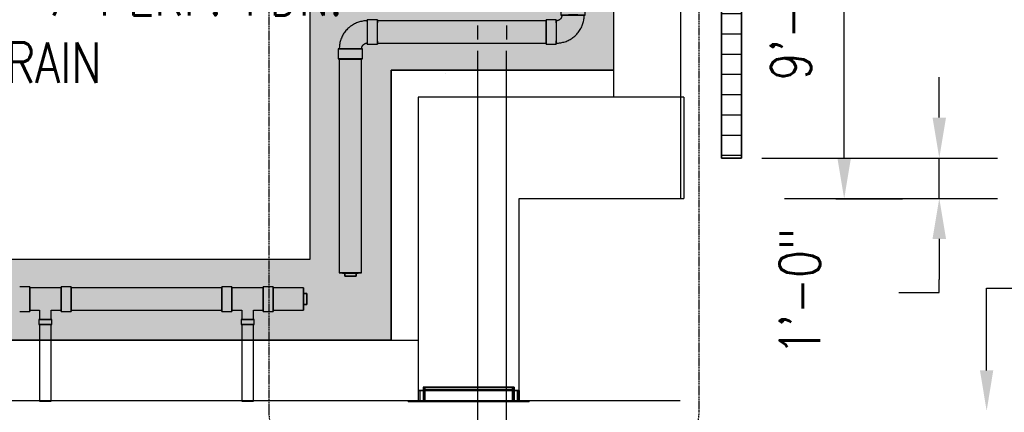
# Model space of a CAD drawing. Header units: inches. Extents: x -783 to 21281, y 0 to 3129.
# Tile 4 of 32: x 53 to 345, y 830 to 946. Entities that reach past the tile are written whole.
import ezdxf
from ezdxf import colors
from ezdxf.entities.mleader import LeaderData, LeaderLine
from ezdxf.math import Vec2, Vec3

# ---------------------------------------------------------------- set-up
doc = ezdxf.new("R2010")
doc.units = ezdxf.units.IN
doc.header["$MEASUREMENT"] = 0
doc.linetypes.add('Dash', pattern=[0.25, 0.125, -0.125])
for name, color, linetype in [('A-DETL-THIN', 151, 'Continuous'), ('M-EQPM', 50, 'Continuous'), ('P-PIPE', 3, 'Continuous'), ('S-ANNO-DIMS', 1, 'Continuous'), ('S-ANNO-NOTE', 2, 'Continuous'), ('S-ANNO-SYMB', 2, 'Continuous')]:
    doc.layers.add(name, color=color, linetype=linetype)
doc.layers.add('A-WALL-PATT', color=9, linetype='Continuous', true_color=0x808080)
doc.styles.add('Annotative', font='romans.shx', dxfattribs={"width": 0.8, "height": 0.125})
doc.dimstyles.new('Annotative', dxfattribs={"dimscale": 0, "dimtxt": 0.125, "dimasz": 0.125, "dimexe": 0.18, "dimexo": 0.0625, "dimgap": 0.09, "dimtad": 1, "dimdec": 3, "dimzin": 3, "dimdsep": 46, "dimlunit": 4, "dimtxsty": 'Annotative', "dimcen": 0.09, "dimclrt": 2, "dimazin": 2, "dimtfac": 1, "dimtdec": 3, "dimtmove": 0, "dimatfit": 0, "dimfxl": 1, "dimtfill": 1, "dimfrac": 2, "dimtolj": 1, "dimtzin": 0, "dimarcsym": 0})
pattern_1 = [(228.0127875, (0.72, 1), (-8, -9), [0.134536, -13.31908805]), (184.9697407, (0.63, 0.9), (12, 1), [0.230868, -22.85592476]), (132.510447, (0.4, 0.88), (10, -11), [0.162788, -16.1160326]), (267.273689, (0.01, 0.63), (1, 20), [0.210238, -20.81355804]), (292.8336542, (0, 0.42), (-5, 12), [0.206155, -20.40937313]), (357.273689, (0.08, 0.23), (-20, 1), [0.210238, -20.81355804]), (37.6942405, (0.29, 0.22), (-13, -10), [0.278029, -27.52484855]), (72.2553284, (0.51, 0.39), (7, 22), [0.262488, -25.9863215]), (121.4295656, (0.59, 0.64), (-8, 13), [0.21095, -20.8840731]), (175.2363583, (0.48, 0.82), (11, -1), [0.240832, -11.80076258]), (222.3974378, (0.24, 0.84), (-12, -11), [0.311448, -30.833375]), (138.814075, (1, 0.62), (-7, 6), [0.106301, -10.5238448]), (171.4692344, (0.92, 0.69), (13, -2), [0.202237, -20.0215114]), (225, (0.72, 0.72), (-1e-16, -1), [0.141421, -1.27279256]), (203.1985905, (0.65, 0.84), (5, 2), [0.076158, -7.5396151]), (291.8014095, (0.58, 0.81), (-1, 3), [0.107703, -5.2774618]), (30.9637565, (0.62, 0.71), (3, 2), [0.174929, -5.6560229]), (161.565051, (0.77, 0.8), (2, -1), [0.126491, -3.03578666]), (16.3895403, (0, 0.81), (10, 3), [0.1772, -17.54284515]), (70.346176, (0.17, 0.86), (-4, -11), [0.148661, -14.71740775]), (293.1985905, (0.77, 1), (-2, 5), [0.152315, -7.4634581]), (343.6104597, (0.83, 0.86), (-10, 3), [0.1772, -17.54284515]), (339.443955, (0, 0.19), (-5, 2), [0.17088, -8.37312375]), (294.7751406, (0.16, 0.13), (-5, 11), [0.143178, -14.17464306]), (66.8014095, (0.78, 0), (2, 5), [0.152315, -7.4634581]), (17.3540246, (0.84, 0.14), (-13, -4), [0.167631, -16.5954236]), (69.443955, (0.29, 0), (-2, -5), [0.08544, -8.45856375]), (101.3099325, (0.72, 0), (-1, 4), [0.05099, -5.0480295]), (165.9637565, (0.71, 0.05), (3, -1), [0.206155, -3.91695063]), (186.009006, (0.51, 0.1), (10, 1), [0.19105, -18.91392317]), (303.690068, (0.62, 0.62), (-1, 2), [0.144222, -3.46132928]), (353.1572266, (0.7, 0.5), (17, -2), [0.251794, -24.92756262]), (60.945396, (0.95, 0.47), (-4, -7), [0.102956, -10.19267414]), (90, (1, 0.56), (-1, 1), [0.06, -0.94]), (120.2564372, (0.49, 0.13), (4, -7), [0.138924, -13.75352]), (48.0127875, (0.42, 0.25), (8, 9), [0.269072, -13.18455205]), (0, (0.6, 0.45), (1, 1), [0.26, -0.74]), (325.3048465, (0.86, 0.45), (10, -7), [0.158114, -15.6532743]), (254.054604, (0.99, 0.36), (-1, -4), [0.145602, -7.1345079]), (207.6459754, (0.95, 0.22), (-19, -10), [0.237065, -23.46947418]), (175.4260787, (0.74, 0.11), (-13, 1), [0.250799, -24.8290734])]

# ---------------------------------------------------------------- blocks, each defined once
blk = doc.blocks.new('Bend - PVC - Sch 40 - DWV_USACE - Standard-1140917-00_SP_Foundation Drainage Plan-TO FDN_DOC')
at = {"layer": 'P-PIPE'}
for p, q in [((158.99, 946.17), (155.99, 946.17)), ((155.99, 938.96), (158.99, 938.96)), ((147.39, 937.56), (147.39, 934.56)), ((154.6, 934.56), (154.6, 937.56))]:
    blk.add_line(p, q, dxfattribs=at)
at = {"layer": 'P-PIPE', "flags": 128}
for points in [[(155.99, 945.88), (155.66, 945.87), (155.33, 945.85), (155, 945.82), (154.67, 945.77), (154.34, 945.71), (154.02, 945.64), (153.69, 945.55), (153.38, 945.45), (153.06, 945.34), (152.75, 945.22), (152.45, 945.08), (152.15, 944.94), (151.86, 944.78), (151.58, 944.61), (151.3, 944.42), (151.03, 944.23), (150.76, 944.03), (150.51, 943.81)], [(150.11, 943.44), (149.88, 943.2), (149.66, 942.95), (149.45, 942.69), (149.25, 942.43), (149.06, 942.16), (148.88, 941.87), (148.72, 941.59), (148.56, 941.29), (148.42, 940.99), (148.29, 940.69), (148.17, 940.38), (148.06, 940.06), (147.97, 939.74), (147.89, 939.42), (147.82, 939.09), (147.77, 938.77), (147.73, 938.44), (147.7, 938.11), (147.68, 937.77), (147.68, 937.56)], [(150.49, 943.79), (150.26, 943.59), (150.11, 943.44)], [(154.3, 937.56), (154.31, 937.63), (154.31, 937.7), (154.32, 937.77), (154.33, 937.83), (154.34, 937.9), (154.35, 937.96), (154.37, 938.03), (154.39, 938.09), (154.41, 938.16), (154.44, 938.22), (154.46, 938.28), (154.49, 938.34), (154.53, 938.4), (154.56, 938.46), (154.6, 938.52), (154.64, 938.57), (154.68, 938.62), (154.72, 938.68), (154.77, 938.73), (154.8, 938.76)], [(154.8, 938.76), (154.85, 938.8), (154.9, 938.85), (154.95, 938.89), (155, 938.93), (155.06, 938.97), (155.12, 939.01), (155.17, 939.04), (155.22, 939.06)], [(155.23, 939.07), (155.3, 939.1), (155.36, 939.13), (155.42, 939.15), (155.48, 939.17), (155.55, 939.19), (155.61, 939.21), (155.68, 939.22), (155.75, 939.23), (155.81, 939.24), (155.88, 939.25), (155.95, 939.25), (155.99, 939.25)]]:
    blk.add_lwpolyline(points, dxfattribs=at)
at = {"layer": 'P-PIPE'}
for centre, major_axis, start_param, end_param in [((155.99, 942.56), (0, 3.6), 0.010416, 3.152008), ((155.99, 942.56), (0, 3.31), 0.010416, 3.152008), ((155.99, 942.56), (0, 3.6), 3.152008, 6.293601), ((155.99, 942.56), (0, 3.31), 3.152008, 6.293601), ((158.99, 942.56), (0, 3.6), 0.010416, 3.152008), ((158.99, 942.56), (0, 3.6), 3.152008, 6.293601), ((150.99, 937.56), (3.6, 0), 3.131177, 6.27277), ((150.99, 937.56), (3.6, 0), 6.27277, 9.414362), ((150.99, 937.56), (3.31, 0), 3.131177, 6.27277), ((150.99, 937.56), (3.31, 0), 6.27277, 9.414362), ((150.99, 934.56), (3.6, 0), 3.131177, 6.27277), ((150.99, 934.56), (3.6, 0), 6.27277, 9.414362)]:
    blk.add_ellipse(centre, major_axis=major_axis, ratio=0.010416, start_param=start_param, end_param=end_param, dxfattribs=at)
blk = doc.blocks.new('Bend - PVC - Sch 40 - DWV_USACE - Standard-V13-00_SP_Foundation Drainage Plan-TO FDN_DOC')
at = {"layer": 'P-PIPE'}
for p, q in [((220.47, 950.56), (220.47, 947.56)), ((227.68, 947.56), (227.68, 950.56)), ((219.08, 946.17), (216.08, 946.17)), ((216.08, 938.96), (219.08, 938.96))]:
    blk.add_line(p, q, dxfattribs=at)
at = {"layer": 'P-PIPE', "flags": 128}
for points in [[(220.76, 947.49), (220.76, 947.43), (220.75, 947.36), (220.74, 947.29), (220.73, 947.23), (220.72, 947.16), (220.7, 947.1), (220.68, 947.03), (220.66, 946.97), (220.63, 946.91), (220.6, 946.84), (220.57, 946.78), (220.54, 946.72), (220.51, 946.67), (220.47, 946.61), (220.43, 946.55), (220.39, 946.5), (220.35, 946.45), (220.3, 946.4), (220.27, 946.37)], [(224.96, 941.68), (225.19, 941.92), (225.41, 942.17), (225.62, 942.43), (225.82, 942.7), (226.01, 942.97), (226.18, 943.25), (226.35, 943.54), (226.51, 943.83), (226.65, 944.13), (226.78, 944.44), (226.9, 944.75), (227.01, 945.06), (227.1, 945.38), (227.18, 945.71), (227.25, 946.03), (227.3, 946.36), (227.34, 946.69), (227.37, 947.02), (227.39, 947.35), (227.39, 947.56)], [(220.27, 946.37), (220.22, 946.32), (220.17, 946.28), (220.12, 946.24), (220.07, 946.19), (220.01, 946.16), (219.95, 946.12), (219.89, 946.09), (219.83, 946.05), (219.77, 946.03), (219.71, 946), (219.65, 945.97), (219.58, 945.95), (219.52, 945.93), (219.45, 945.92), (219.39, 945.9), (219.32, 945.89), (219.26, 945.88), (219.19, 945.88), (219.12, 945.88), (219.08, 945.88)], [(219.08, 939.25), (219.41, 939.26), (219.74, 939.28), (220.07, 939.31), (220.4, 939.36), (220.73, 939.42), (221.05, 939.49), (221.37, 939.57), (221.69, 939.67), (222.01, 939.78), (222.31, 939.91), (222.62, 940.04), (222.92, 940.19), (223.21, 940.35), (223.49, 940.52), (223.77, 940.7), (224.04, 940.9), (224.3, 941.1), (224.56, 941.31), (224.8, 941.54), (224.96, 941.68)]]:
    blk.add_lwpolyline(points, dxfattribs=at)
at = {"layer": 'P-PIPE'}
for centre, major_axis, start_param, end_param in [((224.08, 950.56), (3.6, 0), 3.131177, 6.27277), ((224.08, 950.56), (3.6, 0), 6.27277, 9.414362), ((224.08, 947.56), (3.6, 0), 3.131177, 6.27277), ((224.08, 947.56), (3.6, 0), 6.27277, 9.414362), ((224.08, 947.56), (3.31, 0), 3.131177, 6.27277), ((224.08, 947.56), (3.31, 0), 6.27277, 9.414362), ((216.08, 942.56), (0, 3.6), 0.010416, 3.152008), ((216.08, 942.56), (0, 3.6), 3.152008, 6.293601), ((219.08, 942.56), (0, 3.6), 0.010416, 3.152008), ((219.08, 942.56), (0, 3.31), 0.010416, 3.152008), ((219.08, 942.56), (0, 3.6), 3.152008, 6.293601), ((219.08, 942.56), (0, 3.31), 3.152008, 6.293601)]:
    blk.add_ellipse(centre, major_axis=major_axis, ratio=0.010416, start_param=start_param, end_param=end_param, dxfattribs=at)
blk = doc.blocks.new('Plug - PVC - Sch 40 - DWV_USACE - Standard-1073404-00_SP_Foundation Drainage Plan-TO FDN_DOC')
at = {"layer": 'P-PIPE'}
for p, q in [((152.65, 871.17), (149.34, 871.17)), ((149.34, 871.17), (149.34, 870.17)), ((149.34, 871.13), (149.34, 871.17)), ((149.34, 870.13), (149.34, 871.13)), ((149.34, 871.13), (152.65, 871.13)), ((152.65, 870.17), (152.65, 871.17)), ((152.65, 871.13), (152.65, 871.17)), ((152.65, 871.13), (152.65, 870.13)), ((149.34, 870.17), (152.65, 870.17)), ((149.34, 870.13), (149.34, 870.17)), ((152.65, 870.13), (149.34, 870.13)), ((152.65, 870.17), (152.65, 870.13))]:
    blk.add_line(p, q, dxfattribs=at)
blk = doc.blocks.new('Plug - PVC - Sch 40 - DWV_USACE - Standard-V18-00_SP_Foundation Drainage Plan-TO FDN_DOC')
at = {"layer": 'P-PIPE'}
for p, q in [((1, 1.65625), (0, 1.65625)), ((0, 1.65625), (0, -1.65625)), ((0, -1.65625), (0, 1.65625)), ((0, 1.65625), (1, 1.65625)), ((1, -1.65625), (1, 1.65625)), ((1, 1.65625), (1, -1.65625)), ((0, -1.65625), (1, -1.65625)), ((1, -1.65625), (0, -1.65625))]:
    blk.add_line(p, q, dxfattribs=at)
blk = doc.blocks.new('Mechanical_Box_H_rvt-1-00_SP_Foundation Drainage Plan-TO FDN_DOC')
at = {"layer": 'A-DETL-THIN'}
for p, q in [((261.08, 1481.16), (261.08, 905.21)), ((261.08, 905.21), (261.08, 1481.16)), ((267.08, 905.21), (267.08, 1475.16)), ((267.08, 1475.16), (267.08, 905.21)), ((261.08, 905.21), (261.08, 905.16)), ((261.08, 905.16), (261.08, 905.21)), ((261.08, 905.16), (267.08, 905.16)), ((267.08, 905.16), (261.08, 905.16)), ((267.08, 905.16), (267.08, 905.21)), ((267.08, 905.21), (267.08, 905.16))]:
    blk.add_line(p, q, dxfattribs=at)
at = {"layer": 'P-PIPE'}
for p, q in [((209.06, 945.88), (159.01, 945.88)), ((188.72, 944.43), (188.72, 940.36)), ((197.34, 944.43), (197.34, 940.36)), ((159.01, 939.25), (209.06, 939.25)), ((188.72, 936.96), (188.72, 713.98)), ((197.34, 713.98), (197.34, 936.96)), ((147.68, 934.56), (147.68, 871.11)), ((154.3, 871.11), (154.3, 934.56)), ((55.83, 867.01), (52.83, 867.01)), ((55.83, 859.71), (55.83, 867.01)), ((55.83, 867.01), (55.83, 859.71)), ((55.83, 863.36), (55.83, 866.67)), ((55.83, 866.67), (55.83, 863.36)), ((65.09, 866.67), (55.83, 866.67)), ((55.83, 860.04), (55.83, 866.67)), ((55.83, 866.67), (55.83, 860.04)), ((68.09, 867.01), (65.09, 867.01)), ((65.09, 859.71), (65.09, 867.01)), ((65.09, 867.01), (65.09, 859.71)), ((65.09, 860.04), (65.09, 866.67)), ((65.09, 866.67), (65.09, 860.04)), ((65.09, 863.36), (65.09, 866.67)), ((65.09, 866.67), (65.09, 863.36)), ((68.09, 859.71), (68.09, 867.01)), ((68.09, 867.01), (68.09, 859.71)), ((112.83, 866.67), (68.09, 866.67)), ((115.83, 867.01), (112.83, 867.01)), ((112.83, 859.71), (112.83, 867.01)), ((112.83, 867.01), (112.83, 859.71)), ((112.83, 863.36), (112.83, 866.67)), ((112.83, 866.67), (112.83, 863.36)), ((115.83, 859.71), (115.83, 867.01)), ((115.83, 867.01), (115.83, 859.71)), ((125.09, 866.67), (115.83, 866.67)), ((115.83, 860.04), (115.83, 866.67)), ((115.83, 866.67), (115.83, 860.04)), ((128.09, 867.01), (125.09, 867.01)), ((125.09, 859.71), (125.09, 867.01)), ((125.09, 867.01), (125.09, 859.71)), ((125.09, 860.04), (125.09, 866.67)), ((125.09, 866.67), (125.09, 860.04)), ((128.09, 859.71), (128.09, 867.01)), ((128.09, 867.01), (128.09, 859.71)), ((137.09, 866.67), (128.09, 866.67)), ((128.09, 866.67), (128.09, 863.36)), ((128.09, 863.36), (128.09, 866.67)), ((137.09, 866.67), (137.09, 863.36)), ((137.09, 863.36), (137.09, 866.67)), ((55.83, 860.05), (55.83, 863.36)), ((55.83, 863.36), (55.83, 860.05)), ((65.09, 860.05), (65.09, 863.36)), ((65.09, 863.36), (65.09, 860.05)), ((112.83, 860.05), (112.83, 863.36)), ((112.83, 863.36), (112.83, 860.05)), ((128.09, 863.36), (128.09, 860.05)), ((128.09, 860.05), (128.09, 863.36)), ((137.09, 863.36), (137.09, 860.05)), ((137.09, 860.05), (137.09, 863.36)), ((52.83, 859.71), (55.83, 859.71)), ((55.83, 860.04), (58.71, 860.04)), ((58.71, 860.04), (58.71, 857.3)), ((62.21, 860.04), (65.09, 860.04)), ((62.21, 857.3), (62.21, 860.04)), ((65.09, 859.71), (68.09, 859.71)), ((68.09, 860.05), (112.83, 860.05)), ((112.83, 859.71), (115.83, 859.71)), ((115.83, 860.04), (118.71, 860.04)), ((118.71, 860.04), (118.71, 857.3)), ((122.21, 860.04), (125.09, 860.04)), ((122.21, 857.3), (122.21, 860.04)), ((125.09, 859.71), (128.09, 859.71)), ((128.09, 860.05), (137.09, 860.05)), ((58.53, 857.3), (58.53, 855.8)), ((58.53, 857.3), (62.38, 857.3)), ((62.38, 857.3), (58.53, 857.3)), ((58.71, 857.3), (62.21, 857.3)), ((62.21, 857.3), (58.71, 857.3)), ((62.38, 855.8), (62.38, 857.3)), ((118.53, 857.3), (118.53, 855.8)), ((118.53, 857.3), (122.38, 857.3)), ((122.38, 857.3), (118.53, 857.3)), ((118.71, 857.3), (122.21, 857.3)), ((122.21, 857.3), (118.71, 857.3)), ((122.38, 855.8), (122.38, 857.3)), ((58.53, 855.8), (62.38, 855.8)), ((62.38, 855.8), (58.53, 855.8)), ((58.71, 855.8), (58.71, 845.21)), ((58.71, 855.8), (60.46, 855.8)), ((60.46, 855.8), (58.71, 855.8)), ((60.46, 855.8), (62.21, 855.8)), ((62.21, 855.8), (60.46, 855.8)), ((62.21, 845.21), (62.21, 855.8)), ((118.53, 855.8), (122.38, 855.8)), ((122.38, 855.8), (118.53, 855.8)), ((118.71, 855.8), (118.71, 845.21)), ((118.71, 855.8), (120.46, 855.8)), ((120.46, 855.8), (118.71, 855.8)), ((120.46, 855.8), (122.21, 855.8)), ((122.21, 855.8), (120.46, 855.8)), ((122.21, 845.21), (122.21, 855.8)), ((58.71, 845.21), (58.71, 833.11)), ((62.21, 833.11), (62.21, 845.21)), ((118.71, 845.21), (118.71, 833.11)), ((122.21, 833.11), (122.21, 845.21)), ((58.71, 833.11), (60.46, 833.11)), ((60.46, 833.11), (58.71, 833.11)), ((60.46, 833.11), (62.21, 833.11)), ((62.21, 833.11), (60.46, 833.11)), ((118.71, 833.11), (120.46, 833.11)), ((120.46, 833.11), (118.71, 833.11)), ((120.46, 833.11), (122.21, 833.11)), ((122.21, 833.11), (120.46, 833.11))]:
    blk.add_line(p, q, dxfattribs=at)
for centre, major_axis, start_param, end_param in [((158.99, 942.56), (0, 3.31), 0, 1.570796), ((158.99, 942.56), (0, 3.31), 4.712389, 6.283185), ((209.08, 942.56), (0, 3.31), 0, 1.570796), ((209.08, 942.56), (0, 3.31), 4.712389, 6.283185), ((158.99, 942.56), (0, 3.31), 1.570796, 3.141593), ((158.99, 942.56), (0, 3.31), 3.141593, 4.712389), ((209.08, 942.56), (0, 3.31), 1.570796, 3.141593), ((209.08, 942.56), (0, 3.31), 3.141593, 4.712389), ((150.99, 934.56), (3.31, 0), 1.570796, 3.141593), ((150.99, 934.56), (-3.31, 0), 0, 1.570796), ((150.99, 934.56), (3.31, 0), 0, 1.570796), ((150.99, 934.56), (-3.31, 0), 1.570796, 3.141593), ((150.99, 871.11), (3.31, 0), 1.570796, 3.141593), ((150.99, 871.11), (3.31, 0), 3.141593, 4.712389), ((150.99, 871.11), (3.31, 0), 0, 1.570796), ((150.99, 871.11), (-3.31, 0), 1.570796, 3.141593)]:
    blk.add_ellipse(centre, major_axis=major_axis, ratio=0.010416, start_param=start_param, end_param=end_param, dxfattribs=at)
at = {"layer": 'P-PIPE', "color": 3, "lineweight": 9}
for name, p in [('Bend - PVC - Sch 40 - DWV_USACE - Standard-V13-00_SP_Foundation Drainage Plan-TO FDN_DOC', (-7, 0)), ('Bend - PVC - Sch 40 - DWV_USACE - Standard-1140917-00_SP_Foundation Drainage Plan-TO FDN_DOC', (0, 0)), ('Plug - PVC - Sch 40 - DWV_USACE - Standard-1073404-00_SP_Foundation Drainage Plan-TO FDN_DOC', (0, 0)), ('Plug - PVC - Sch 40 - DWV_USACE - Standard-V18-00_SP_Foundation Drainage Plan-TO FDN_DOC', (137.09, 863.36))]:
    blk.add_blockref(name, p, dxfattribs=at)
blk = doc.blocks.new('USM_Louver - USM_Louver-1291320-00_SP_Foundation Drainage Plan-TO FDN_DOC')
at = {"layer": 'M-EQPM'}
for p, q in [((30, 3), (0, 3)), ((0, 3), (30, 3)), ((0, 3), (0, 0)), ((0, 3), (0, 0)), ((29.5, 3), (0.5, 3)), ((0.5, 3), (29.5, 3)), ((0.5, 3), (0.5, 0)), ((0.5, 3), (0.5, 0)), ((28.5, 4), (1.5, 4)), ((1.5, 4), (28.5, 4)), ((1.5, 4), (1.5, 0)), ((1.5, 4), (1.5, 0)), ((2, -0.25), (2, 4)), ((2, 4), (2, -0.25)), ((2, 4), (2, -0.25)), ((2, -0.25), (2, 4)), ((2, 4), (2, -0.25)), ((2, -0.25), (2, 4)), ((2, 4), (2, -0.25)), ((2, -0.25), (2, 4)), ((2, 4), (2, -0.25)), ((2, -0.25), (2, 4)), ((2, 4), (2, -0.25)), ((2, -0.25), (2, 4)), ((2, 4), (2, -0.25)), ((2, -0.25), (2, 4)), ((2, 4), (28, 4)), ((2, 4), (28, 4)), ((28, 4), (2, 4)), ((2, 4), (28, 4)), ((28, 4), (2, 4)), ((2, 4), (28, 4)), ((28, 4), (2, 4)), ((2, 4), (28, 4)), ((28, 4), (2, 4)), ((2, 4), (28, 4)), ((28, 4), (2, 4)), ((2, 4), (28, 4)), ((28, 4), (2, 4)), ((2, 4), (28, 4)), ((28, 4), (2, 4)), ((2, 4), (28, 4)), ((2, 4), (2, 0)), ((2, 4), (2, 0)), ((2, 3.27), (2, 3.91)), ((2, 3.91), (2, -0.25)), ((2, 3.91), (28, 3.91)), ((2, -0.25), (2, 3.27)), ((28, 3.27), (2, 3.27)), ((28, -0.25), (28, 4)), ((28, 4), (28, -0.25)), ((28, 4), (28, -0.25)), ((28, -0.25), (28, 4)), ((28, 4), (28, -0.25)), ((28, -0.25), (28, 4)), ((28, 4), (28, -0.25)), ((28, -0.25), (28, 4)), ((28, 4), (28, -0.25)), ((28, -0.25), (28, 4)), ((28, 4), (28, -0.25)), ((28, -0.25), (28, 4)), ((28, 4), (28, -0.25)), ((28, -0.25), (28, 4)), ((28, 0), (28, 4)), ((28, 4), (28, 0)), ((28, -0.25), (28, 3.91)), ((28, 3.91), (28, 3.27)), ((28, 3.27), (28, -0.25)), ((28.5, 0), (28.5, 4)), ((28.5, 4), (28.5, 0)), ((29.5, 0), (29.5, 3)), ((29.5, 3), (29.5, 0)), ((30, 0), (30, 3)), ((30, 3), (30, 0)), ((-3, 0), (33, 0)), ((33, 0), (-3, 0)), ((-3, -0.25), (-3, 0)), ((-3, 0), (-3, -0.25)), ((-3, -0.25), (33, -0.25)), ((33, -0.25), (-3, -0.25)), ((30, 0), (0, 0)), ((0, 0), (30, 0)), ((0, 0), (30, 0)), ((30, 0), (0, 0)), ((0, -0.25), (0, 0)), ((0, 0), (0, -0.25)), ((0, 0), (30, 0)), ((30, 0), (0, 0)), ((0, -0.25), (0, 0)), ((0, 0), (0, -0.25)), ((0, -0.25), (30, -0.25)), ((30, -0.25), (0, -0.25)), ((0, -0.25), (30, -0.25)), ((30, -0.25), (0, -0.25)), ((29.5, 0), (0.5, 0)), ((0.5, 0), (29.5, 0)), ((28.5, 0), (1.5, 0)), ((1.5, 0), (28.5, 0)), ((28, 0), (2, 0)), ((2, 0), (28, 0)), ((2, 0), (28, 0)), ((28, 0), (2, 0)), ((2, -0.25), (2, 0)), ((2, 0), (2, -0.25)), ((28, -0.25), (2, -0.25)), ((2, -0.25), (28, -0.25)), ((2, -0.25), (28, -0.25)), ((2, -0.25), (28, -0.25)), ((2, -0.25), (28, -0.25)), ((2, -0.25), (28, -0.25)), ((2, -0.25), (28, -0.25)), ((2, -0.25), (28, -0.25)), ((2, -0.25), (28, -0.25)), ((2, -0.25), (28, -0.25)), ((2, -0.25), (28, -0.25)), ((2, -0.25), (28, -0.25)), ((2, -0.25), (28, -0.25)), ((2, -0.25), (28, -0.25)), ((2, -0.25), (28, -0.25)), ((2, -0.25), (28, -0.25)), ((2, -0.25), (28, -0.25)), ((28, -0.25), (2, -0.25)), ((28, 0), (28, -0.25)), ((28, 0), (28, -0.25)), ((30, 0), (30, -0.25)), ((30, 0), (30, -0.25)), ((30, 0), (30, -0.25)), ((30, 0), (30, -0.25)), ((33, 0), (33, -0.25)), ((33, 0), (33, -0.25))]:
    blk.add_line(p, q, dxfattribs=at)
blk = doc.blocks.new('*D40')
at = {"layer": 'Defpoints', "color": 0, "transparency": 16777216}
for p in [(257.96, 1001.11), (297.53, 1001.11), (289.05, 893.11)]:
    blk.add_point(p, dxfattribs=at)
at = {"layer": 'S-ANNO-DIMS', "color": 0, "lineweight": -2, "transparency": 16777216}
for p, q in [((263.96, 1001.11), (314.81, 1001.11)), ((297.53, 905.11), (297.53, 989.11)), ((295.05, 893.11), (314.81, 893.11))]:
    blk.add_line(p, q, dxfattribs=at)
at = {"layer": 'S-ANNO-DIMS', "color": 0, "transparency": 16777216}
for points in [[(295.53, 989.11), (299.53, 989.11), (297.53, 1001.11)], [(295.53, 905.11), (299.53, 905.11), (297.53, 893.11)]]:
    blk.add_solid(points, dxfattribs=at)
at = {"layer": 'S-ANNO-DIMS', "color": 2, "lineweight": -3, "transparency": 16777216, "insert": (281.75, 947.11), "char_height": 12, "attachment_point": 5, "rotation": 90, "style": 'Annotative', "bg_fill": 3, "box_fill_scale": 1.25, "bg_fill_color": 256, "bg_fill_true_color": 13158600, "bg_fill_transparency": 0}
blk.add_mtext('\\A1;9\'-0"', dxfattribs=at)
blk = doc.blocks.new('*D44')
at = {"layer": 'Defpoints', "color": 0, "transparency": 16777216}
for p in [(267.08, 905.16), (325.75, 905.16), (273.86, 893.21)]:
    blk.add_point(p, dxfattribs=at)
at = {"layer": 'S-ANNO-DIMS', "color": 0, "lineweight": -2, "transparency": 16777216}
for p, q in [((325.75, 917.16), (325.75, 929.16)), ((273.08, 905.16), (343.03, 905.16)), ((325.75, 893.21), (325.75, 905.16)), ((279.86, 893.21), (343.03, 893.21)), ((325.75, 881.21), (325.75, 869.21)), ((325.75, 865.33), (325.75, 869.21)), ((313.75, 865.33), (325.75, 865.33))]:
    blk.add_line(p, q, dxfattribs=at)
at = {"layer": 'S-ANNO-DIMS', "color": 0, "transparency": 16777216}
for points in [[(323.75, 917.16), (327.75, 917.16), (325.75, 905.16)], [(323.75, 881.21), (327.75, 881.21), (325.75, 893.21)]]:
    blk.add_solid(points, dxfattribs=at)
at = {"layer": 'S-ANNO-DIMS', "color": 2, "lineweight": -3, "transparency": 16777216, "insert": (278.37, 846.59), "char_height": 12, "attachment_point": 1, "rotation": 90, "line_spacing_factor": 0.983083, "style": 'Annotative', "bg_fill": 3, "box_fill_scale": 1.25, "bg_fill_color": 256, "bg_fill_true_color": 13158600, "bg_fill_transparency": 0}
blk.add_mtext('\\A1;1\'-0"', dxfattribs=at)

msp = doc.modelspace()

# ---------------------------------------------------------------- hatches: boundary and pattern name
at = {"layer": 'A-WALL-PATT', "lineweight": -3}
h = msp.add_hatch(dxfattribs=at)
h.set_pattern_fill('GRAVEL', color=8)
h.set_pattern_definition(pattern_1)
h.paths.add_polyline_path([(2541.4446, 851.2059), (2239.0774, 851.2059), (2239.0774, 931.2059), (2173.0774, 931.2059), (2173.0774, 1145.1577), (2197.0774, 1145.1577), (2197.0774, 1537.2059), (205.0774, 1537.2059), (205.0774, 1145.1577), (229.0774, 1145.1577), (229.0774, 931.2059), (163.0774, 931.2059), (163.0774, 851.2059), (-139.2898, 851.2059), (-139.2898, 875.2059), (139.0774, 875.2059), (139.0774, 955.2059), (205.0774, 955.2059), (205.0774, 1121.2059), (181.0774, 1121.2059), (181.0774, 1561.1577), (2221.0774, 1561.1577), (2221.0774, 1121.1577), (2197.0774, 1121.1577), (2197.0774, 955.2059), (2263.0774, 955.2059), (2263.0774, 875.2059), (2541.4446, 875.2059)])
at = {"layer": 'A-WALL-PATT', "lineweight": -3, "transparency": 33554559}
h = msp.add_hatch(dxfattribs=at)
h.set_pattern_fill('GRAVEL', color=8, style=0)
h.set_pattern_definition(pattern_1)
h.paths.add_polyline_path([(2541.4446, 851.2059), (2239.0774, 851.2059), (2239.0774, 931.2059), (2173.0774, 931.2059), (2173.0774, 1145.1577), (2197.0774, 1145.1577), (2197.0774, 1537.2059), (205.0774, 1537.2059), (205.0774, 1145.1577), (229.0774, 1145.1577), (229.0774, 931.2059), (163.0774, 931.2059), (163.0774, 851.2059), (-139.2898, 851.2059), (-139.2898, 875.2059), (139.0774, 875.2059), (139.0774, 955.2059), (205.0774, 955.2059), (205.0774, 1121.2059), (181.0774, 1121.2059), (181.0774, 1561.1577), (2221.0774, 1561.1577), (2221.0774, 1121.1577), (2197.0774, 1121.1577), (2197.0774, 955.2059), (2263.0774, 955.2059), (2263.0774, 875.2059), (2541.4446, 875.2059)])
h = msp.add_hatch(dxfattribs=at)
h.set_pattern_fill('AR-SAND', color=8, scale=4)
h.paths.add_polyline_path([(2541.4446, 851.2059), (2239.0774, 851.2059), (2239.0774, 931.2059), (2173.0774, 931.2059), (2173.0774, 1145.1577), (2197.0774, 1145.1577), (2197.0774, 1537.2059), (205.0774, 1537.2059), (205.0774, 1145.1577), (229.0774, 1145.1577), (229.0774, 931.2059), (163.0774, 931.2059), (163.0774, 851.2059), (-139.2898, 851.2059), (-139.2898, 875.2059), (139.0774, 875.2059), (139.0774, 955.2059), (205.0774, 955.2059), (205.0774, 1121.2059), (181.0774, 1121.2059), (181.0774, 1561.1577), (2221.0774, 1561.1577), (2221.0774, 1121.1577), (2197.0774, 1121.1577), (2197.0774, 955.2059), (2263.0774, 955.2059), (2263.0774, 875.2059), (2541.4446, 875.2059)])
at = {"layer": 'A-WALL-PATT', "lineweight": -3}
h = msp.add_hatch(dxfattribs=at)
h.set_pattern_fill('FP_2', color=8, style=0, pattern_type=2)
h.set_pattern_definition([(0, (-6e-12, -1e-12), (0, 6), [])])
h.paths.add_polyline_path([(267.0774, 905.2059), (267.0774, 1475.1577), (261.0774, 1475.1577), (261.0774, 905.2059)])
h = msp.add_hatch(dxfattribs=at)
h.set_pattern_fill('AR-CONC', color=8, scale=12)
h.paths.add_polyline_path([(171.0774, 923.2059), (171.0774, 851.2059), (163.0774, 851.2059), (163.0774, 931.2059), (229.0774, 931.2059), (229.0774, 923.2059)])

# ---------------------------------------------------------------- linework, layer by layer
at = {"layer": 'A-WALL-PATT', "color": 8, "lineweight": -3}
msp.add_line((249.9241, 923.2059), (171.0774, 923.2059), dxfattribs=at)
for points in [[(163.0774, 851.2059), (163.0774, 931.2059), (229.0774, 931.2059)], [(171.0774, 923.2059), (171.0774, 833.2059), (-285.9226, 833.2059), (-285.9226, 851.2059), (171.0774, 851.2059)], [(248.8215, 833.2059), (201.0774, 833.2059), (201.0774, 893.2059), (249.9241, 893.2059)]]:
    msp.add_lwpolyline(points, dxfattribs=at)
at = {"layer": 'M-EQPM', "color": 8, "lineweight": -3}
for points in [[(249.0774, 893.2059), (249.0774, 1493.2059)], [(249.9241, 923.2059), (249.9241, 893.2059)]]:
    msp.add_lwpolyline(points, dxfattribs=at)
at = {"layer": 'S-ANNO-SYMB', "linetype": 'Dash', "lineweight": -3}
msp.add_lwpolyline([(143.1714, 813.7679), (238.0656, 813.7679, 0.41421356), (254.4829, 830.1851), (254.4829, 951.0736, 0.41421356), (238.0656, 967.4908), (143.1714, 967.4908, 0.41421356), (126.7542, 951.0736), (126.7542, 830.1851, 0.41421356)], format="xyb", close=True, dxfattribs=at)

# ---------------------------------------------------------------- block references
at = {"layer": 'M-EQPM', "color": 8, "lineweight": -3}
msp.add_blockref('USM_Louver - USM_Louver-1291320-00_SP_Foundation Drainage Plan-TO FDN_DOC', (171.0774, 833.2059), dxfattribs=at)
at = {"layer": 'P-PIPE', "color": 8, "lineweight": -3}
msp.add_blockref('Mechanical_Box_H_rvt-1-00_SP_Foundation Drainage Plan-TO FDN_DOC', (0, 0), dxfattribs=at)

# ---------------------------------------------------------------- next in the draw order: dimensions: what is measured, and where the dimension line sits
at = {"layer": 'S-ANNO-DIMS', "lineweight": -3}
dim = msp.add_linear_dim(base=(297.5306, 1001.1095), p1=(289.0453, 893.1095), p2=(257.9626, 1001.1095), angle=90, dimstyle='Annotative', override={"dimpost": '\\X'}, dxfattribs=at)
dim.commit()
dim.dimension.update_dxf_attribs({"geometry": '*D40', "text_midpoint": (281.7477, 947.1095)})

# ---------------------------------------------------------------- next in the draw order: dimensions: what is measured, and where the dimension line sits
dim = msp.add_linear_dim(base=(325.7483, 905.1577), p1=(273.8582, 893.2059), p2=(267.0774, 905.1577), angle=90, dimstyle='Annotative', override={"dimpost": '\\X'}, dxfattribs=at)
dim.commit()
dim.dimension.update_dxf_attribs({"geometry": '*D44', "text_midpoint": (301.9663, 865.3307), "dimtype": 160, "text_rotation": 90})

# ---------------------------------------------------------------- next in the draw order: linework, layer by layer
at = {"layer": 'A-WALL-PATT', "color": 8, "lineweight": -3, "flags": 128}
msp.add_lwpolyline([(2197.0774, 1537.2059), (205.0774, 1537.2059), (205.0774, 1145.1577), (229.0774, 1145.1577), (229.0774, 931.2059), (163.0774, 931.2059), (163.0774, 851.2059), (-139.2898, 851.2059), (-139.2898, 875.2059), (139.0774, 875.2059), (139.0774, 955.2059), (205.0774, 955.2059), (205.0774, 1121.2059), (181.0774, 1121.2059), (181.0774, 1561.1577), (2221.0774, 1561.1577)], dxfattribs=at)
at = {"layer": 'A-WALL-PATT', "color": 8, "lineweight": -3}
msp.add_lwpolyline([(2173.0774, 923.2059), (2173.0774, 1513.2059), (229.0774, 1513.2059), (229.0774, 923.2059)], dxfattribs=at)

# ---------------------------------------------------------------- next in the draw order: leaders
at = {"layer": 'S-ANNO-NOTE', "lineweight": -3}
ml = msp.add_multileader_mtext('Standard', dxfattribs=at)
ml.set_content('SIM.', color=256, style='Annotative')
ml.set_leader_properties(color=1, linetype='ByLayer', lineweight=-1)
ml.build(insert=Vec2(0, 0))
ml.multileader.update_dxf_attribs({"text_right_attachment_type": 4, "dogleg_length": 0.125, "arrow_head_size": 12, "scale": 96})
ctx = ml.context
ctx.base_point, ctx.scale, ctx.char_height, ctx.arrow_head_size, ctx.landing_gap_size, ctx.plane_origin = Vec3(2353.0681, 1056.8657), 96, 12, 12, 12, Vec3(2250.6207, 1038.4564)
ctx.right_attachment = 4
notes = []
notes.append((ctx, [(0, (0, 0, 0), (0, 0), (1, 0), 1, [])]))
ctx.mtext.insert, ctx.mtext.width, ctx.mtext.flow_direction = Vec3(2365.0681, 1062.8657), 134.479897, 5
ml = msp.add_multileader_mtext('Standard', dxfattribs=at)
ml.set_content('6" %%C PERF. FDN.\\PDRAIN', color=256, style='Annotative')
ml.set_leader_properties(color=1, linetype='ByLayer', lineweight=-1)
ml.build(insert=Vec2(0, 0))
ml.multileader.update_dxf_attribs({"text_right_attachment_type": 3, "dogleg_length": 0.125, "arrow_head_size": 12, "scale": 96})
ctx = ml.context
ctx.base_point, ctx.scale, ctx.char_height, ctx.arrow_head_size, ctx.landing_gap_size, ctx.plane_origin = Vec3(28.1487, 953.4658), 96, 12, 12, 12, Vec3(-74.4809, 957.3126)
ctx.right_attachment = 3
notes.append((ctx, [(0, (1, 1, 0), (16.1487, 953.4658), (1, 0), 12, [(0, [(16.1218, 860.672)], 0, [])])]))
ctx.mtext.insert, ctx.mtext.width, ctx.mtext.flow_direction = Vec3(40.1487, 959.4658), 99.723379, 5
ml = msp.add_multileader_mtext('Standard', dxfattribs=at)
ml.set_content('3" .C. (TYP. 5)', color=256, style='Annotative')
ml.set_leader_properties(color=1, linetype='ByLayer', lineweight=-1)
ml.build(insert=Vec2(0, 0))
ml.multileader.update_dxf_attribs({"text_right_attachment_type": 3, "dogleg_length": 0.125, "arrow_head_size": 12, "scale": 96})
ctx = ml.context
ctx.base_point, ctx.scale, ctx.char_height, ctx.arrow_head_size, ctx.landing_gap_size, ctx.plane_origin = Vec3(-143.1052, 907.7164), 96, 12, 12, 12, Vec3(-287.405, 1062.7199)
ctx.right_attachment = 3
notes.append((ctx, [(1, (1, 1, 0), (4.4377, 905.4307), (-1, 0), 12, [(0, [(-57.026, 842.3203)], 0, [])])]))
ctx.mtext.insert, ctx.mtext.width, ctx.mtext.defined_height, ctx.mtext.flow_direction = Vec3(-131.1052, 915.7164), 151.780958, 44.1743, 5
ml = msp.add_multileader_mtext('Standard', dxfattribs=at)
ml.set_content('DOOR TRENCH', color=256, style='Annotative')
ml.set_leader_properties(color=1, linetype='ByLayer', lineweight=-1)
ml.build(insert=Vec2(0, 0))
ml.multileader.update_dxf_attribs({"text_right_attachment_type": 3, "dogleg_length": 0.125, "arrow_head_size": 12, "scale": 96})
ctx = ml.context
ctx.base_point, ctx.scale, ctx.char_height, ctx.arrow_head_size, ctx.landing_gap_size, ctx.plane_origin = Vec3(351.7876, 866.6231), 96, 12, 12, 12, Vec3(239.6397, 861.1855)
ctx.right_attachment = 3
notes.append((ctx, [(0, (1, 1, 0), (339.7876, 866.6231), (1, 0), 12, [(0, [(339.8104, 830.2059)], 0, [])])]))
ctx.mtext.insert, ctx.mtext.flow_direction = Vec3(363.7876, 872.6231), 5
for ctx, leaders in notes:
    for number, flags, end, landing, length, lines in leaders:
        leader = LeaderData()
        leader.index, (leader.has_last_leader_line, leader.has_dogleg_vector, leader.attachment_direction) = number, flags
        leader.last_leader_point, leader.dogleg_vector, leader.dogleg_length = Vec3(end), Vec3(landing), length
        for number, points, colour, breaks in lines:
            line = LeaderLine()
            line.index, line.vertices, line.color, line.breaks = number, Vec3.list(points), colors.encode_raw_color(colour), breaks
            leader.lines.append(line)
        ctx.leaders.append(leader)

doc.saveas('drawing.dxf')
